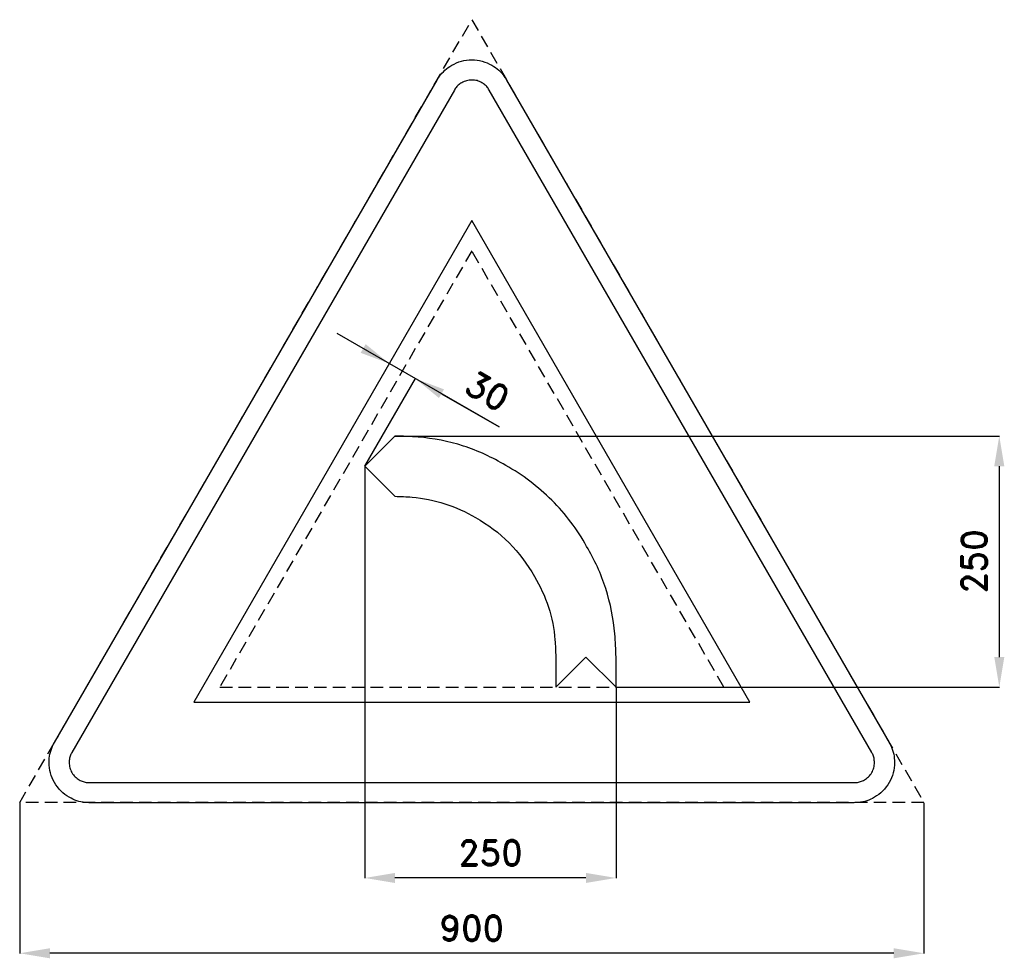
# Model space of a CAD drawing. Header units: millimetres. Extents: x -29 to 951, y -155 to 779.
import ezdxf

# ---------------------------------------------------------------- set-up
doc = ezdxf.new("R2010")
doc.units = ezdxf.units.MM
doc.header["$LTSCALE"] = 5
doc.linetypes.add('ČÁRKOVANÁX2', pattern=[1.5, 1, -0.5])
doc.layers.add('Kóty', color=2, linetype='Continuous')
doc.layers.add('Značka', color=7, linetype='Continuous')
doc.styles.get("Standard").update_dxf_attribs({"font": 'romand.shx', "height": 25})
doc.dimstyles.get("Standard").update_dxf_attribs({"dimtxt": 25, "dimasz": 30, "dimexe": 0.18, "dimexo": 0.0625, "dimgap": 12.5, "dimtad": 1, "dimdec": 0, "dimzin": 0, "dimdsep": 46, "dimtxsty": 'Standard', "dimcen": 0.09, "dimadec": 0, "dimazin": 0, "dimtfac": 1, "dimtdec": 0, "dimtofl": 0, "dimtmove": 0, "dimatfit": 3, "dimfxl": 1, "dimtolj": 1, "dimtzin": 0, "dimarcsym": 0})

# ---------------------------------------------------------------- blocks, each defined once
blk = doc.blocks.new('*D0')
at = {"layer": 'Defpoints', "color": 0, "transparency": 16777216}
for p in [(-29.28, 0.06), (870.72, 0.06), (-29.28, -149.94)]:
    blk.add_point(p, dxfattribs=at)
at = {"layer": 'Kóty', "color": 0, "lineweight": -2, "transparency": 16777216}
for p, q in [((-29.28, 0), (-29.28, -150.12)), ((870.72, 0), (870.72, -150.12)), ((840.72, -149.94), (0.72, -149.94))]:
    blk.add_line(p, q, dxfattribs=at)
at = {"layer": 'Kóty', "color": 0, "transparency": 16777216}
for points in [[(0.72, -144.94), (0.72, -154.94), (-29.28, -149.94)], [(840.72, -144.94), (840.72, -154.94), (870.72, -149.94)]]:
    blk.add_solid(points, dxfattribs=at)
at = {"layer": 'Kóty', "color": 0, "transparency": 16777216, "insert": (420.72, -124.94), "char_height": 25, "attachment_point": 5}
blk.add_mtext('\\A1;900', dxfattribs=at)
blk = doc.blocks.new('*D1')
at = {"layer": 'Defpoints', "color": 0, "transparency": 16777216}
for p in [(314.24, 335), (564.24, 115), (314.24, -74.94)]:
    blk.add_point(p, dxfattribs=at)
at = {"layer": 'Kóty', "color": 0, "lineweight": -2, "transparency": 16777216}
for p, q in [((314.24, 334.94), (314.24, -75.12)), ((564.24, 114.94), (564.24, -75.12)), ((534.24, -74.94), (344.24, -74.94))]:
    blk.add_line(p, q, dxfattribs=at)
at = {"layer": 'Kóty', "color": 0, "transparency": 16777216}
for points in [[(344.24, -69.94), (344.24, -79.94), (314.24, -74.94)], [(534.24, -69.94), (534.24, -79.94), (564.24, -74.94)]]:
    blk.add_solid(points, dxfattribs=at)
at = {"layer": 'Kóty', "color": 0, "transparency": 16777216, "insert": (439.24, -49.94), "char_height": 25, "attachment_point": 5}
blk.add_mtext('\\A1;250', dxfattribs=at)
blk = doc.blocks.new('*D2')
at = {"layer": 'Defpoints', "color": 0, "transparency": 16777216}
for p in [(344.24, 365), (564.24, 115), (945.72, 115)]:
    blk.add_point(p, dxfattribs=at)
at = {"layer": 'Kóty', "color": 0, "lineweight": -2, "transparency": 16777216}
for p, q in [((344.3, 365), (945.9, 365)), ((945.72, 335), (945.72, 145)), ((564.3, 115), (945.9, 115))]:
    blk.add_line(p, q, dxfattribs=at)
at = {"layer": 'Kóty', "color": 0, "transparency": 16777216}
for points in [[(940.72, 335), (950.72, 335), (945.72, 365)], [(940.72, 145), (950.72, 145), (945.72, 115)]]:
    blk.add_solid(points, dxfattribs=at)
at = {"layer": 'Kóty', "color": 0, "transparency": 16777216, "insert": (920.72, 240), "char_height": 25, "attachment_point": 5, "rotation": 90}
blk.add_mtext('\\A1;250', dxfattribs=at)

msp = doc.modelspace()

# ---------------------------------------------------------------- linework, layer by layer
at = {"layer": 'Kóty'}
for p, q in [((447.94, 374.03), (286.62, 467.16)), ((314.27, 335.05), (364.66, 422.32)), ((390.55, 407.16), (447.94, 374.03))]:
    msp.add_line(p, q, dxfattribs=at)
for points in [[(315.1, 456.49), (310.1, 447.83), (338.58, 437.16)], [(393.05, 411.49), (388.05, 402.83), (364.57, 422.16)]]:
    msp.add_solid(points, dxfattribs=at)
at = {"layer": 'Značka', "color": 6, "linetype": 'ČÁRKOVANÁX2', "ltscale": 2.5}
for points in [[(-29.28, 0.06), (420.72, 779.48), (870.72, 0.06)], [(671.53, 115), (420.72, 549.42), (169.9, 115)]]:
    msp.add_lwpolyline(points, close=True, dxfattribs=at)
at = {"layer": 'Značka', "color": 5}
for points in [[(5.36, 60), (386.08, 719.42), (387.19, 721.19, -0.010748), (388.36, 722.93, -0.055773), (393.9, 729.17, -0.055979), (400.72, 734.06, -0.069561), (410.35, 738.14, -0.069791), (420.72, 739.42, -0.069502), (431.07, 738.12, -0.067732), (440.72, 734.06, -0.055944), (447.58, 729.2, -0.061133), (453.08, 722.93, -0.012257), (454.25, 721.2), (455.36, 719.42), (836.08, 60, -0.003576), (837.05, 58.15, -0.010722), (837.98, 56.27, -0.055711), (840.61, 48.35, -0.055985), (841.43, 40, -0.069591), (840.15, 29.62, -0.069767), (836.08, 20, -0.069481), (829.77, 11.68, -0.067775), (821.43, 5.36, -0.055964), (813.79, 1.85, -0.061097), (805.62, 0.22, -0.01224), (803.53, 0.07, -0.004081), (801.43, 0), (40, 0, -0.003581), (37.91, 0.08, -0.010743), (35.82, 0.22, -0.055797), (27.65, 1.9, -0.055991), (20, 5.36, -0.069582), (11.66, 11.66, -0.069787), (5.36, 20, -0.069497), (1.31, 29.62, -0.067792), (0, 40, -0.055928), (0.79, 48.37, -0.060939), (3.46, 56.27), (4.38, 58.15), (5.36, 60)], [(564.24, 145, 0.003593), (563.85, 156.52, 0.01078), (563.12, 168.03, 0.055987), (554, 213.06, 0.056445), (535.02, 255.18, 0.070038), (500.37, 301.03, 0.068698), (454.42, 335.78, 0.05671), (412.3, 355.04, 0.061422), (367.27, 363.88, 0.012263), (355.76, 364.63, 0.004089), (344.24, 365), (314.24, 335), (344.24, 305), (344.48, 305, -0.003598), (352.84, 304.71, -0.010785), (361.2, 304.19, -0.055988), (393.9, 297.57, -0.056445), (424.49, 283.78, -0.070037), (457.79, 258.61, -0.068697), (483.02, 225.25, -0.05671), (497.01, 194.66, -0.061422), (503.43, 161.96, -0.012268), (503.97, 153.6, -0.004087), (504.24, 145.23), (504.24, 115), (534.24, 145), (564.24, 115), (564.24, 145)]]:
    msp.add_lwpolyline(points, format="xyb", dxfattribs=at)
at = {"layer": 'Značka', "color": 1}
msp.add_lwpolyline([(40, 20), (801.43, 20, 0.003586), (802.48, 20.04, 0.010756), (803.53, 20.11, 0.05582), (807.61, 20.95, 0.05597), (811.43, 22.68, 0.06955), (815.61, 25.83, 0.069786), (818.76, 30, 0.069503), (820.78, 34.81, 0.067814), (821.43, 40, 0.055933), (821.04, 44.19, 0.060881), (819.71, 48.13, 0.012187), (819.25, 49.07, 0.00406), (818.76, 50), (438.04, 709.42), (437.48, 710.31), (436.9, 711.18, 0.055851), (434.13, 714.3, 0.05603), (430.72, 716.74, 0.069574), (425.9, 718.78, 0.069723), (420.72, 719.42, 0.069439), (415.54, 718.77, 0.067755), (410.72, 716.74, 0.055971), (407.29, 714.31, 0.061159), (404.54, 711.18), (403.95, 710.31), (403.4, 709.42), (22.68, 50), (22.19, 49.07), (21.73, 48.13, 0.055637), (20.41, 44.18, 0.055928), (20, 40, 0.069571), (20.64, 34.81, 0.069825), (22.68, 30, 0.069532), (25.83, 25.84, 0.067733), (30, 22.68, 0.055923), (33.82, 20.93, 0.061121), (37.91, 20.11, 0.012253), (38.95, 20.04, 0.004086), (40, 20)], format="xyb", dxfattribs=at)
msp.add_lwpolyline([(697.51, 100), (420.72, 579.42), (143.92, 100), (697.51, 100)], dxfattribs=at)

# ---------------------------------------------------------------- texts
at = {"layer": 'Kóty', "insert": (436.34, 409.62), "char_height": 25, "attachment_point": 5, "rotation": 329.9999}
msp.add_mtext('\\A1;30', dxfattribs=at)

# ---------------------------------------------------------------- dimensions: what is measured, and where the dimension line sits
at = {"layer": 'Kóty'}
for base, p1, p2, angle, picture, middle in [((945.72, 115), (344.24, 365), (564.24, 115), 90, '*D2', (920.72, 240)), ((314.24, -74.94), (564.24, 115), (314.24, 335), 180, '*D1', (439.24, -49.94)), ((-29.28, -149.94), (870.72, 0.06), (-29.28, 0.06), 180, '*D0', (420.72, -124.94))]:
    dim = msp.add_linear_dim(base=base, p1=p1, p2=p2, angle=angle, dimstyle='Standard', dxfattribs=at)
    dim.commit()
    dim.dimension.update_dxf_attribs({"geometry": picture, "text_midpoint": middle})

doc.saveas('drawing.dxf')
